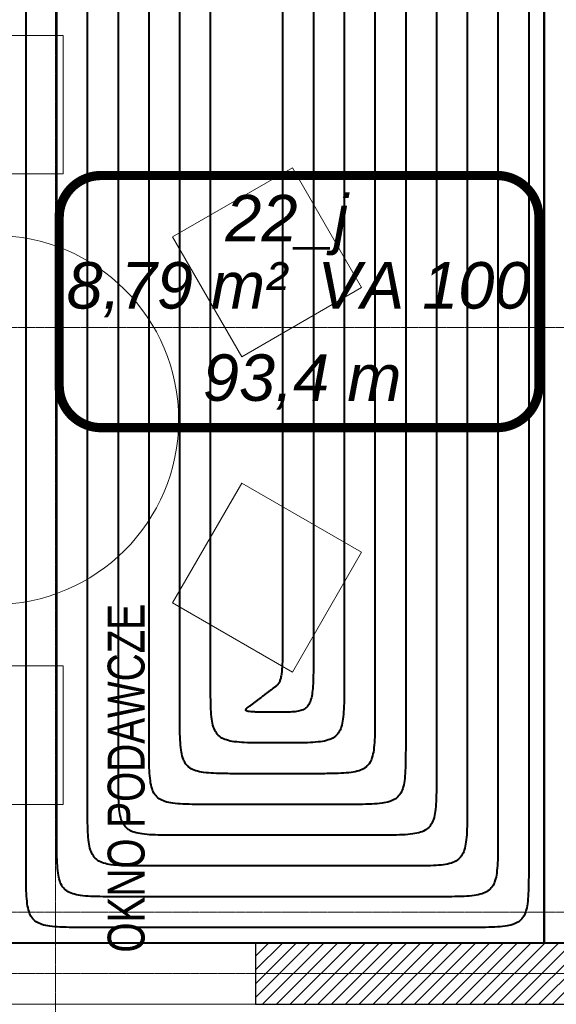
# Model space of a CAD drawing. Header units: millimetres. Extents: x 49908 to 79848, y -11883 to -3092.
# Tile 137 of 222: x 69479 to 69653, y -5847 to -5526. Entities that reach past the tile are written whole.
import ezdxf
from ezdxf.enums import TextEntityAlignment as Align
from ezdxf.lldxf.tags import DXFTag

# ---------------------------------------------------------------- set-up
doc = ezdxf.new("R2010")
doc.units = ezdxf.units.MM
doc.linetypes.add('DASHDOT', pattern=[1, 0.5, -0.25, 0, -0.25])
for name, color, linetype, lineweight in [('A wyp ruchome', 9, 'Continuous', 9), ('A_CIENKA', 9, 'Continuous', 9), ('A_HATCH', 9, 'Continuous', 9), ('A_MUROWANE', 9, 'Continuous', 25), ('A_OSIE', 9, 'DASHDOT', 9), ('\x9dciany', 9, 'Continuous', 9)]:
    doc.layers.add(name, color=color, linetype=linetype, lineweight=lineweight)
doc.layers.add('IS_Ogrzewanie_płaszczyznowe', color=7, linetype='SOLID', true_color=0xac00e6)
doc.layers.add('IS_Ogrzewanie_płaszczyznowe_-_opis', color=7, linetype='SOLID', true_color=0xf000f0)
doc.layers.add('IS_Rys.pętli_o.p._Powrót', color=7, linetype='DASH', lineweight=13, true_color=0x4c9a5f)
doc.layers.add('IS_Rys.pętli_o.p._Zasilanie', color=7, linetype='SOLID', lineweight=13, true_color=0xff8c1a)
doc.styles.add('Arial CE', font='arial.ttf')
tags = doc.linetypes.add('DASH', pattern=[15, 10, -5]).pattern_tags.tags
tags[6:7] = [DXFTag(74, 4), DXFTag(75, 0), DXFTag(340, '0'), DXFTag(46, 0.0), DXFTag(50, 0.0), DXFTag(44, 0.0), DXFTag(45, 0.0)]
tags[4:5] = [DXFTag(74, 4), DXFTag(75, 0), DXFTag(340, '0'), DXFTag(46, 0.0), DXFTag(50, 0.0), DXFTag(44, 0.0), DXFTag(45, 0.0)]
tags = doc.linetypes.add('SOLID', pattern=[10, 10, 0]).pattern_tags.tags
tags[6:7] = [DXFTag(74, 4), DXFTag(75, 0), DXFTag(340, '0'), DXFTag(46, 0.0), DXFTag(50, 0.0), DXFTag(44, 0.0), DXFTag(45, 0.0)]
tags[4:5] = [DXFTag(74, 4), DXFTag(75, 0), DXFTag(340, '0'), DXFTag(46, 0.0), DXFTag(50, 0.0), DXFTag(44, 0.0), DXFTag(45, 0.0)]

msp = doc.modelspace()

# ---------------------------------------------------------------- hatches: boundary and pattern name
at = {"layer": 'A_HATCH', "transparency": 33554687}
h = msp.add_hatch(dxfattribs=at)
h.set_pattern_fill('ANSI31', color=256, angle=360)
h.set_pattern_definition([(45, (16000, 0), (-2.24506403, 2.24506403), [])])
h.paths.add_polyline_path([(69100.47, -6009.74), (69080.47, -6009.74), (69080.47, -6426.63), (69100.47, -6426.63)])
h.paths.add_polyline_path([(69100.47, -5426.63), (69080.47, -5426.63), (69080.47, -5486.63), (68700.47, -5486.63), (68700.47, -5439.13), (68680.47, -5439.13), (68680.47, -5566.63), (68700.47, -5566.63), (68700.47, -5506.63), (69080.47, -5506.63), (69080.47, -5566.63), (69100.47, -5566.63)])
h.paths.add_polyline_path([(69100.47, -4926.63), (69042.97, -4926.63), (69042.97, -4946.63), (69080.47, -4946.63), (69080.47, -5326.63), (69100.47, -5326.63)])
h.paths.add_polyline_path([(68942.97, -4926.63), (68837.97, -4926.63), (68837.97, -4946.63), (68942.97, -4946.63)])
h.paths.add_polyline_path([(69695.47, -5826.63), (69555.47, -5826.63), (69555.47, -5846.63), (69670.47, -5846.63), (69670.47, -6026.63), (69690.47, -6026.63), (69690.47, -5846.63), (69695.47, -5846.63)])
h.paths.add_polyline_path([(69690.47, -6026.63), (69670.47, -6026.63), (69670.47, -6126.63), (69690.47, -6126.63)])
h.paths.add_polyline_path([(69690.47, -6126.63), (69670.47, -6126.63), (69670.47, -6181.63), (69690.47, -6181.63)])
h.paths.add_polyline_path([(69940.47, -5826.63), (69790.47, -5826.63), (69790.47, -5846.63), (69940.47, -5846.63)])
h.paths.add_polyline_path([(69940.47, -5826.63), (69940.47, -5846.63)], flags=17)
h.paths.add_polyline_path([(69790.47, -5826.63), (69785.47, -5826.63), (69785.47, -5846.63), (69790.47, -5846.63)])
h.paths.add_polyline_path([(69325.47, -5826.63), (69325.47, -5846.63), (69465.47, -5846.63), (69465.47, -5826.63)])
h.paths.add_polyline_path([(69300.47, -5851.63), (69280.47, -5851.63), (69280.47, -5966.63), (69290.47, -5966.63), (69300.47, -5966.63)])
h.paths.add_polyline_path([(69300.47, -5439.13), (69280.47, -5439.13), (69280.47, -5813.63), (69300.47, -5813.63)])
h.paths.add_polyline_path([(69280.47, -5014.13), (69300.47, -5014.13), (69300.47, -4926.63), (69280.47, -4926.63)])
h.paths.add_polyline_path([(69300.47, -5039.13), (69280.47, -5039.13), (69280.47, -5414.13), (69300.47, -5414.13)])
h.paths.add_polyline_path([(68700.47, -5839.13), (68680.47, -5839.13), (68680.47, -5909.74), (68700.47, -5909.74)])
h.paths.add_polyline_path([(68700.47, -5814.13), (68700.47, -5826.63), (69080.47, -5826.63), (69080.47, -5909.74), (69100.47, -5909.74), (69100.47, -5666.63), (69080.47, -5666.63), (69080.47, -5806.63), (68700.47, -5806.63), (68700.47, -5666.63), (68680.47, -5666.63), (68680.47, -5814.13)])
h.paths.add_polyline_path([(68680.47, -5014.13), (68700.47, -5014.13), (68700.47, -4946.63), (68737.97, -4946.63), (68737.97, -4926.63), (68680.47, -4926.63)])
h.paths.add_polyline_path([(68700.47, -5039.13), (68680.47, -5039.13), (68680.47, -5314.13), (68700.47, -5314.13)])

# ---------------------------------------------------------------- linework, layer by layer
at = {"layer": 'A wyp ruchome'}
for points in [[(69492.97, -5576.63), (69447.97, -5576.63), (69447.97, -5531.63), (69492.97, -5531.63), (69492.97, -5576.63)], [(69551, -5636.11), (69528.5, -5597.14), (69567.47, -5574.64), (69589.97, -5613.61), (69551, -5636.11)], [(69528.5, -5716.11), (69551, -5677.14), (69589.97, -5699.64), (69567.47, -5738.61), (69528.5, -5716.11)], [(69447.97, -5736.63), (69492.97, -5736.63), (69492.97, -5781.63), (69447.97, -5781.63), (69447.97, -5736.63)]]:
    msp.add_lwpolyline(points, close=True, dxfattribs=at)
msp.add_circle((69470.47, -5656.63), 60, dxfattribs=at)
at = {"layer": 'A_CIENKA'}
for p, q in [((69465.47, -5826.63), (69555.47, -5826.63)), ((69555.47, -5846.63), (69465.41, -5846.63))]:
    msp.add_line(p, q, dxfattribs=at)
at = {"layer": 'A_MUROWANE'}
msp.add_lwpolyline([(69555.47, -5846.63), (69670.47, -5846.63), (69670.47, -6181.63), (69690.47, -6181.63), (69690.47, -5846.63), (69695.47, -5846.63), (69695.47, -5826.63), (69555.47, -5826.63)], close=True, dxfattribs=at)
at = {"layer": 'A_OSIE', "ltscale": 0.3, "transparency": 33554559}
for p, q in [((69490.47, -3902.99), (69490.47, -7140.05)), ((70341.81, -5626.63), (67440.85, -5626.63)), ((70341.81, -5816.63), (67440.85, -5816.63)), ((70344.5, -5826.63), (67440.85, -5826.63)), ((70341.81, -5836.63), (67440.85, -5836.63))]:
    msp.add_line(p, q, dxfattribs=at)
at = {"layer": 'IS_Ogrzewanie_płaszczyznowe', "lineweight": 40}
for p, q in [((69649.29, -5319.97), (69649.29, -5826.65)), ((69649.29, -5826.65), (69649.29, -5319.97)), ((69475.86, -5826.65), (69649.29, -5826.65)), ((69649.29, -5826.65), (69682.39, -5826.65))]:
    msp.add_line(p, q, dxfattribs=at)
at = {"layer": 'IS_Ogrzewanie_płaszczyznowe_-_opis'}
msp.add_lwpolyline([(69505.29, -5659.15, 3, 3, 0), (69633.96, -5659.15, 3, 3, 0.414214), (69647.62, -5645.48, 3, 3, 0), (69647.62, -5590.81, 3, 3, 0.414214), (69633.96, -5577.15, 3, 3, 0), (69505.29, -5577.15, 3, 3, 0.414214), (69491.62, -5590.81, 3, 3, 0), (69491.62, -5645.48, 3, 3, 0.414214), (69505.29, -5659.15, 3, 3, 0)], format="xyseb", dxfattribs=at)
at = {"layer": 'IS_Rys.pętli_o.p._Powrót', "lineweight": 40}
for points, knots in [([(69644.29, -5366.16), (69644.29, -5369.54), (69644.29, -5382.19), (69644.29, -5408.69), (69644.29, -5448.94), (69644.29, -5499), (69644.29, -5554.95), (69644.29, -5612.86), (69644.29, -5668.81), (69644.29, -5718.87), (69644.29, -5759.11), (69644.29, -5785.61), (69644.29, -5798.27), (69644.29, -5801.65)], [0, 0, 0, 0, 0.101429, 0.37954, 0.795071, 1.30876, 1.881342, 2.473556, 3.046138, 3.559826, 3.975357, 4.253469, 4.354898, 4.354898, 4.354898, 4.354898]), ([(69480.86, -5801.65), (69480.86, -5798.42), (69480.86, -5786.35), (69480.86, -5761.07), (69480.86, -5722.67), (69480.86, -5674.91), (69480.86, -5621.53), (69480.86, -5566.28), (69480.86, -5512.9), (69480.86, -5465.13), (69480.86, -5426.74), (69480.86, -5401.45), (69480.86, -5389.38), (69480.86, -5386.16)], [0, 0, 0, 0, 0.096771, 0.36211, 0.758558, 1.248654, 1.794941, 2.359957, 2.906243, 3.39634, 3.792788, 4.058127, 4.154897, 4.154897, 4.154897, 4.154897]), ([(69624.29, -5386.16), (69624.29, -5389.23), (69624.29, -5400.72), (69624.29, -5424.78), (69624.29, -5461.33), (69624.29, -5506.79), (69624.29, -5557.6), (69624.29, -5610.2), (69624.29, -5661.01), (69624.29, -5706.47), (69624.29, -5743.02), (69624.29, -5767.09), (69624.29, -5778.58), (69624.29, -5781.65)], [0, 0, 0, 0, 0.092113, 0.344679, 0.722044, 1.188549, 1.70854, 2.246358, 2.766348, 3.232854, 3.610218, 3.862785, 3.954898, 3.954898, 3.954898, 3.954898]), ([(69500.86, -5781.65), (69500.86, -5778.73), (69500.86, -5767.82), (69500.86, -5744.97), (69500.86, -5710.27), (69500.86, -5667.11), (69500.86, -5618.87), (69500.86, -5568.93), (69500.86, -5520.69), (69500.86, -5477.53), (69500.86, -5442.83), (69500.86, -5419.98), (69500.86, -5409.07), (69500.86, -5406.16)], [0, 0, 0, 0, 0.087454, 0.327249, 0.68553, 1.128444, 1.622138, 2.132759, 2.626453, 3.069368, 3.427649, 3.667443, 3.754897, 3.754897, 3.754897, 3.754897]), ([(69604.29, -5406.16), (69604.29, -5408.92), (69604.29, -5419.24), (69604.29, -5440.88), (69604.29, -5473.73), (69604.29, -5514.59), (69604.29, -5560.26), (69604.29, -5607.54), (69604.29, -5653.21), (69604.29, -5694.07), (69604.29, -5726.93), (69604.29, -5748.56), (69604.29, -5758.89), (69604.29, -5761.65)], [0, 0, 0, 0, 0.082796, 0.309818, 0.649016, 1.068339, 1.535737, 2.01916, 2.486559, 2.905882, 3.245079, 3.472101, 3.554898, 3.554898, 3.554898, 3.554898]), ([(69520.86, -5761.65), (69520.86, -5759.04), (69520.86, -5749.3), (69520.86, -5728.88), (69520.86, -5697.88), (69520.86, -5659.31), (69520.86, -5616.21), (69520.86, -5571.59), (69520.86, -5528.49), (69520.86, -5489.93), (69520.86, -5458.92), (69520.86, -5438.51), (69520.86, -5428.76), (69520.86, -5426.16)], [0, 0, 0, 0, 0.078138, 0.292388, 0.612502, 1.008234, 1.449336, 1.905562, 2.346664, 2.742395, 3.06251, 3.276759, 3.354897, 3.354897, 3.354897, 3.354897]), ([(69584.29, -5426.16), (69584.29, -5428.61), (69584.29, -5437.77), (69584.29, -5456.97), (69584.29, -5486.13), (69584.29, -5522.39), (69584.29, -5562.92), (69584.29, -5604.88), (69584.29, -5645.41), (69584.29, -5681.68), (69584.29, -5710.83), (69584.29, -5730.03), (69584.29, -5739.2), (69584.29, -5741.65)], [0, 0, 0, 0, 0.07348, 0.274957, 0.575988, 0.948128, 1.362935, 1.791963, 2.206769, 2.578909, 2.87994, 3.081418, 3.154898, 3.154898, 3.154898, 3.154898]), ([(69540.86, -5741.65), (69540.86, -5739.35), (69540.86, -5730.77), (69540.86, -5712.79), (69540.86, -5685.48), (69540.86, -5651.51), (69540.86, -5613.55), (69540.86, -5574.25), (69540.86, -5536.29), (69540.86, -5502.32), (69540.86, -5475.02), (69540.86, -5457.04), (69540.86, -5448.45), (69540.86, -5446.16)], [0, 0, 0, 0, 0.068822, 0.257527, 0.539474, 0.888023, 1.276533, 1.678364, 2.066874, 2.415423, 2.697371, 2.886076, 2.954897, 2.954897, 2.954897, 2.954897]), ([(69564.29, -5446.16), (69564.29, -5448.3), (69564.29, -5456.3), (69564.29, -5473.06), (69564.29, -5498.52), (69564.29, -5530.19), (69564.29, -5565.58), (69564.29, -5602.22), (69564.29, -5637.61), (69564.29, -5669.28), (69564.29, -5694.74), (69564.29, -5711.5), (69564.29, -5719.51), (69564.29, -5721.65)], [0, 0, 0, 0, 0.064164, 0.240096, 0.50296, 0.827918, 1.190132, 1.564765, 1.926979, 2.251937, 2.514801, 2.690734, 2.754897, 2.754897, 2.754897, 2.754897]), ([(69564.29, -5721.65), (69564.29, -5723.31), (69564.29, -5726.33), (69564.28, -5730.44), (69564.24, -5733.78), (69564.15, -5736.42), (69564.01, -5738.48), (69563.8, -5740.06), (69563.48, -5741.27), (69563.05, -5742.2), (69562.46, -5742.92), (69561.74, -5743.55), (69561.21, -5743.94), (69560.93, -5744.15)], [0, 0, 0, 0, 0.0497558, 0.090609, 0.1235764, 0.1496825, 0.1699701, 0.1855237, 0.1975114, 0.2072309, 0.2160636, 0.2252551, 0.2357574, 0.2357574, 0.2357574, 0.2357574]), ([(69560.86, -5761.65), (69559.2, -5761.65), (69556.18, -5761.65), (69552.08, -5761.57), (69548.77, -5761.33), (69546.14, -5760.82), (69544.08, -5759.91), (69542.59, -5758.42), (69541.68, -5756.36), (69541.18, -5753.74), (69540.93, -5750.43), (69540.85, -5746.32), (69540.86, -5743.3), (69540.86, -5741.65)], [0, 0, 0, 0, 0.0497373, 0.0904721, 0.1232039, 0.1491999, 0.1703704, 0.1897083, 0.2108788, 0.2368747, 0.2696066, 0.3103414, 0.3600787, 0.3600787, 0.3600787, 0.3600787]), ([(69584.29, -5741.65), (69584.29, -5743.3), (69584.29, -5746.32), (69584.22, -5750.43), (69583.97, -5753.74), (69583.47, -5756.36), (69582.55, -5758.42), (69581.06, -5759.91), (69579.01, -5760.82), (69576.38, -5761.33), (69573.07, -5761.57), (69568.96, -5761.65), (69565.95, -5761.65), (69564.29, -5761.65)], [0, 0, 0, 0, 0.0497373, 0.0904721, 0.1232039, 0.1491998, 0.1703704, 0.1897083, 0.2108788, 0.2368747, 0.2696065, 0.3103414, 0.3600787, 0.3600787, 0.3600787, 0.3600787]), ([(69560.93, -5744.15), (69560.91, -5744.17), (69560.81, -5744.24), (69560.6, -5744.39), (69560.29, -5744.62), (69559.91, -5744.91), (69559.48, -5745.23), (69559.03, -5745.56), (69558.6, -5745.88), (69558.21, -5746.17), (69557.9, -5746.4), (69557.7, -5746.55), (69557.6, -5746.63), (69557.57, -5746.65)], [0, 0, 0, 0, 0.00097513, 0.00364889, 0.0076438, 0.01258238, 0.01808717, 0.0237807, 0.02928549, 0.03422408, 0.03821898, 0.04089274, 0.04186788, 0.04186788, 0.04186788, 0.04186788]), ([(69540.86, -5781.65), (69539.2, -5781.65), (69536.18, -5781.65), (69532.08, -5781.57), (69528.77, -5781.33), (69526.14, -5780.82), (69524.08, -5779.91), (69522.59, -5778.42), (69521.68, -5776.36), (69521.18, -5773.74), (69520.93, -5770.43), (69520.85, -5766.32), (69520.86, -5763.3), (69520.86, -5761.65)], [0, 0, 0, 0, 0.0497373, 0.0904721, 0.1232039, 0.1491999, 0.1703704, 0.1897083, 0.2108788, 0.2368747, 0.2696066, 0.3103414, 0.3600787, 0.3600787, 0.3600787, 0.3600787]), ([(69564.29, -5761.65), (69564.26, -5761.65), (69564.16, -5761.65), (69563.96, -5761.65), (69563.64, -5761.65), (69563.24, -5761.65), (69562.8, -5761.65), (69562.35, -5761.65), (69561.9, -5761.65), (69561.51, -5761.65), (69561.19, -5761.65), (69560.98, -5761.65), (69560.88, -5761.65), (69560.86, -5761.65)], [0, 0, 0, 0, 0.00079976, 0.00299265, 0.00626908, 0.01031947, 0.01483424, 0.0195038, 0.02401857, 0.02806896, 0.0313454, 0.03353828, 0.03433804, 0.03433804, 0.03433804, 0.03433804]), ([(69604.29, -5761.65), (69604.29, -5763.3), (69604.29, -5766.32), (69604.22, -5770.43), (69603.97, -5773.74), (69603.47, -5776.36), (69602.55, -5778.42), (69601.06, -5779.91), (69599.01, -5780.82), (69596.38, -5781.33), (69593.07, -5781.57), (69588.96, -5781.65), (69585.95, -5781.65), (69584.29, -5781.65)], [0, 0, 0, 0, 0.0497373, 0.0904721, 0.1232039, 0.1491998, 0.1703704, 0.1897083, 0.2108788, 0.2368747, 0.2696065, 0.3103414, 0.3600787, 0.3600787, 0.3600787, 0.3600787]), ([(69520.86, -5801.65), (69519.2, -5801.65), (69516.18, -5801.65), (69512.08, -5801.57), (69508.77, -5801.33), (69506.14, -5800.82), (69504.08, -5799.91), (69502.59, -5798.42), (69501.68, -5796.36), (69501.18, -5793.74), (69500.93, -5790.43), (69500.85, -5786.32), (69500.86, -5783.3), (69500.86, -5781.65)], [0, 0, 0, 0, 0.0497373, 0.0904721, 0.1232039, 0.1491999, 0.1703704, 0.1897083, 0.2108788, 0.2368747, 0.2696066, 0.3103414, 0.3600787, 0.3600787, 0.3600787, 0.3600787]), ([(69584.29, -5781.65), (69583.95, -5781.65), (69582.69, -5781.65), (69580.05, -5781.65), (69576.03, -5781.65), (69571.04, -5781.65), (69565.46, -5781.65), (69559.69, -5781.65), (69554.11, -5781.65), (69549.11, -5781.65), (69545.1, -5781.65), (69542.46, -5781.65), (69541.19, -5781.65), (69540.86, -5781.65)], [0, 0, 0, 0, 0.0101161, 0.0378537, 0.0792969, 0.1305298, 0.1876366, 0.2467014, 0.3038082, 0.3550412, 0.3964844, 0.424222, 0.434338, 0.434338, 0.434338, 0.434338]), ([(69624.29, -5781.65), (69624.29, -5783.3), (69624.29, -5786.32), (69624.22, -5790.43), (69623.97, -5793.74), (69623.47, -5796.36), (69622.55, -5798.42), (69621.06, -5799.91), (69619.01, -5800.82), (69616.38, -5801.33), (69613.07, -5801.57), (69608.96, -5801.65), (69605.95, -5801.65), (69604.29, -5801.65)], [0, 0, 0, 0, 0.0497373, 0.0904721, 0.1232039, 0.1491998, 0.1703704, 0.1897083, 0.2108788, 0.2368747, 0.2696065, 0.3103414, 0.3600787, 0.3600787, 0.3600787, 0.3600787]), ([(69500.86, -5821.65), (69499.2, -5821.65), (69496.18, -5821.65), (69492.08, -5821.57), (69488.77, -5821.33), (69486.14, -5820.82), (69484.08, -5819.91), (69482.59, -5818.42), (69481.68, -5816.36), (69481.18, -5813.74), (69480.93, -5810.43), (69480.85, -5806.32), (69480.86, -5803.3), (69480.86, -5801.65)], [0, 0, 0, 0, 0.0497373, 0.0904721, 0.1232039, 0.1491999, 0.1703704, 0.1897083, 0.2108788, 0.2368747, 0.2696066, 0.3103414, 0.3600787, 0.3600787, 0.3600787, 0.3600787]), ([(69604.29, -5801.65), (69603.64, -5801.65), (69601.22, -5801.65), (69596.14, -5801.65), (69588.43, -5801.65), (69578.84, -5801.65), (69568.12, -5801.65), (69557.03, -5801.65), (69546.31, -5801.65), (69536.72, -5801.65), (69529.01, -5801.65), (69523.93, -5801.65), (69521.5, -5801.65), (69520.86, -5801.65)], [0, 0, 0, 0, 0.0194324, 0.0727147, 0.1523247, 0.2507402, 0.360439, 0.473899, 0.5835978, 0.6820134, 0.7616234, 0.8149057, 0.834338, 0.834338, 0.834338, 0.834338]), ([(69644.29, -5801.65), (69644.29, -5803.3), (69644.29, -5806.32), (69644.22, -5810.43), (69643.97, -5813.74), (69643.47, -5816.36), (69642.55, -5818.42), (69641.06, -5819.91), (69639.01, -5820.82), (69636.38, -5821.33), (69633.07, -5821.57), (69628.96, -5821.65), (69625.95, -5821.65), (69624.29, -5821.65)], [0, 0, 0, 0, 0.0497373, 0.0904721, 0.1232039, 0.1491998, 0.1703704, 0.1897083, 0.2108788, 0.2368747, 0.2696065, 0.3103414, 0.3600787, 0.3600787, 0.3600787, 0.3600787]), ([(69624.29, -5821.65), (69623.33, -5821.65), (69619.75, -5821.65), (69612.24, -5821.65), (69600.83, -5821.65), (69586.64, -5821.65), (69570.78, -5821.65), (69554.37, -5821.65), (69538.51, -5821.65), (69524.32, -5821.65), (69512.91, -5821.65), (69505.4, -5821.65), (69501.82, -5821.65), (69500.86, -5821.65)], [0, 0, 0, 0, 0.028749, 0.107576, 0.225352, 0.370951, 0.533241, 0.701097, 0.863387, 1.008986, 1.126762, 1.205589, 1.234338, 1.234338, 1.234338, 1.234338])]:
    msp.add_open_spline(points, degree=3, knots=knots, dxfattribs=at)
at = {"layer": 'IS_Rys.pętli_o.p._Zasilanie', "lineweight": 40}
for points, knots in [([(69634.29, -5376.16), (69634.29, -5379.38), (69634.29, -5391.45), (69634.29, -5416.74), (69634.29, -5455.13), (69634.29, -5502.9), (69634.29, -5556.28), (69634.29, -5611.53), (69634.29, -5664.91), (69634.29, -5712.67), (69634.29, -5751.07), (69634.29, -5776.35), (69634.29, -5788.42), (69634.29, -5791.65)], [0, 0, 0, 0, 0.096771, 0.36211, 0.758558, 1.248654, 1.794941, 2.359957, 2.906243, 3.39634, 3.792788, 4.058127, 4.154898, 4.154898, 4.154898, 4.154898]), ([(69490.86, -5791.65), (69490.86, -5788.58), (69490.86, -5777.09), (69490.86, -5753.02), (69490.86, -5716.47), (69490.86, -5671.01), (69490.86, -5620.2), (69490.86, -5567.6), (69490.86, -5516.79), (69490.86, -5471.33), (69490.86, -5434.78), (69490.86, -5410.72), (69490.86, -5399.23), (69490.86, -5396.16)], [0, 0, 0, 0, 0.092113, 0.344679, 0.722044, 1.188549, 1.708539, 2.246358, 2.766348, 3.232854, 3.610218, 3.862785, 3.954897, 3.954897, 3.954897, 3.954897]), ([(69614.29, -5396.16), (69614.29, -5399.07), (69614.29, -5409.98), (69614.29, -5432.83), (69614.29, -5467.53), (69614.29, -5510.69), (69614.29, -5558.93), (69614.29, -5608.87), (69614.29, -5657.11), (69614.29, -5700.27), (69614.29, -5734.97), (69614.29, -5757.82), (69614.29, -5768.73), (69614.29, -5771.65)], [0, 0, 0, 0, 0.087454, 0.327249, 0.68553, 1.128444, 1.622138, 2.132759, 2.626454, 3.069368, 3.427649, 3.667443, 3.754898, 3.754898, 3.754898, 3.754898]), ([(69510.86, -5771.65), (69510.86, -5768.89), (69510.86, -5758.56), (69510.86, -5736.93), (69510.86, -5704.07), (69510.86, -5663.21), (69510.86, -5617.54), (69510.86, -5570.26), (69510.86, -5524.59), (69510.86, -5483.73), (69510.86, -5450.88), (69510.86, -5429.24), (69510.86, -5418.92), (69510.86, -5416.16)], [0, 0, 0, 0, 0.082796, 0.309818, 0.649016, 1.068339, 1.535737, 2.01916, 2.486559, 2.905882, 3.245079, 3.472101, 3.554897, 3.554897, 3.554897, 3.554897]), ([(69594.29, -5416.16), (69594.29, -5418.76), (69594.29, -5428.51), (69594.29, -5448.92), (69594.29, -5479.93), (69594.29, -5518.49), (69594.29, -5561.59), (69594.29, -5606.21), (69594.29, -5649.31), (69594.29, -5687.88), (69594.29, -5718.88), (69594.29, -5739.3), (69594.29, -5749.04), (69594.29, -5751.65)], [0, 0, 0, 0, 0.078138, 0.292388, 0.612502, 1.008234, 1.449336, 1.905562, 2.346664, 2.742396, 3.06251, 3.276759, 3.354898, 3.354898, 3.354898, 3.354898]), ([(69530.86, -5751.65), (69530.86, -5749.2), (69530.86, -5740.03), (69530.86, -5720.83), (69530.86, -5691.68), (69530.86, -5655.41), (69530.86, -5614.88), (69530.86, -5572.92), (69530.86, -5532.39), (69530.86, -5496.13), (69530.86, -5466.97), (69530.86, -5447.77), (69530.86, -5438.61), (69530.86, -5436.16)], [0, 0, 0, 0, 0.07348, 0.274957, 0.575988, 0.948128, 1.362935, 1.791963, 2.206769, 2.578909, 2.87994, 3.081417, 3.154897, 3.154897, 3.154897, 3.154897]), ([(69574.29, -5436.16), (69574.29, -5438.45), (69574.29, -5447.04), (69574.29, -5465.02), (69574.29, -5492.32), (69574.29, -5526.29), (69574.29, -5564.25), (69574.29, -5603.55), (69574.29, -5641.51), (69574.29, -5675.48), (69574.29, -5702.79), (69574.29, -5720.77), (69574.29, -5729.35), (69574.29, -5731.65)], [0, 0, 0, 0, 0.068822, 0.257527, 0.539474, 0.888023, 1.276533, 1.678364, 2.066874, 2.415423, 2.697371, 2.886076, 2.954898, 2.954898, 2.954898, 2.954898]), ([(69574.29, -5731.65), (69574.29, -5733.3), (69574.29, -5736.32), (69574.25, -5740.42), (69574.11, -5743.72), (69573.81, -5746.31), (69573.31, -5748.3), (69572.5, -5749.8), (69571.27, -5750.79), (69569.68, -5751.33), (69567.72, -5751.57), (69565.31, -5751.65), (69563.55, -5751.65), (69562.57, -5751.65)], [0, 0, 0, 0, 0.0497371, 0.090463, 0.123113, 0.1487154, 0.16854, 0.1843877, 0.1988447, 0.2147268, 0.2340417, 0.2579212, 0.2870598, 0.2870598, 0.2870598, 0.2870598]), ([(69562.57, -5751.65), (69561.6, -5751.65), (69559.84, -5751.65), (69557.46, -5751.64), (69555.59, -5751.6), (69554.18, -5751.55), (69553.19, -5751.43), (69552.58, -5751.33), (69552.21, -5751.01), (69552.42, -5750.59), (69552.82, -5750.22), (69553.45, -5749.71), (69553.94, -5749.35), (69554.22, -5749.15)], [0, 0, 0, 0, 0.029113, 0.0527931, 0.0714198, 0.0853807, 0.0950892, 0.101054, 0.1042757, 0.1076059, 0.1131804, 0.1212191, 0.1315605, 0.1315605, 0.1315605, 0.1315605]), ([(69554.22, -5749.15), (69554.24, -5749.13), (69554.34, -5749.05), (69554.54, -5748.9), (69554.85, -5748.67), (69555.24, -5748.38), (69555.67, -5748.06), (69556.12, -5747.73), (69556.55, -5747.41), (69556.94, -5747.12), (69557.25, -5746.89), (69557.45, -5746.74), (69557.55, -5746.67), (69557.57, -5746.65)], [0, 0, 0, 0, 0.00097513, 0.00364889, 0.0076438, 0.01258238, 0.01808717, 0.0237807, 0.02928549, 0.03422408, 0.03821898, 0.04089274, 0.04186788, 0.04186788, 0.04186788, 0.04186788]), ([(69550.86, -5771.65), (69549.2, -5771.65), (69546.18, -5771.65), (69542.08, -5771.57), (69538.77, -5771.33), (69536.14, -5770.82), (69534.08, -5769.91), (69532.59, -5768.42), (69531.68, -5766.36), (69531.18, -5763.74), (69530.93, -5760.43), (69530.85, -5756.32), (69530.86, -5753.3), (69530.86, -5751.65)], [0, 0, 0, 0, 0.0497373, 0.0904721, 0.1232039, 0.1491999, 0.1703704, 0.1897083, 0.2108788, 0.2368747, 0.2696066, 0.3103414, 0.3600787, 0.3600787, 0.3600787, 0.3600787]), ([(69594.29, -5751.65), (69594.29, -5753.3), (69594.29, -5756.32), (69594.22, -5760.43), (69593.97, -5763.74), (69593.47, -5766.36), (69592.55, -5768.42), (69591.06, -5769.91), (69589.01, -5770.82), (69586.38, -5771.33), (69583.07, -5771.57), (69578.96, -5771.65), (69575.95, -5771.65), (69574.29, -5771.65)], [0, 0, 0, 0, 0.0497373, 0.0904721, 0.1232039, 0.1491998, 0.1703704, 0.1897083, 0.2108788, 0.2368747, 0.2696065, 0.3103414, 0.3600787, 0.3600787, 0.3600787, 0.3600787]), ([(69530.86, -5791.65), (69529.2, -5791.65), (69526.18, -5791.65), (69522.08, -5791.57), (69518.77, -5791.33), (69516.14, -5790.82), (69514.08, -5789.91), (69512.59, -5788.42), (69511.68, -5786.36), (69511.18, -5783.74), (69510.93, -5780.43), (69510.85, -5776.32), (69510.86, -5773.3), (69510.86, -5771.65)], [0, 0, 0, 0, 0.0497373, 0.0904721, 0.1232039, 0.1491999, 0.1703704, 0.1897083, 0.2108788, 0.2368747, 0.2696066, 0.3103414, 0.3600787, 0.3600787, 0.3600787, 0.3600787]), ([(69574.29, -5771.65), (69574.11, -5771.65), (69573.43, -5771.65), (69572, -5771.65), (69569.84, -5771.65), (69567.14, -5771.65), (69564.13, -5771.65), (69561.02, -5771.65), (69558.01, -5771.65), (69555.31, -5771.65), (69553.15, -5771.65), (69551.72, -5771.65), (69551.04, -5771.65), (69550.86, -5771.65)], [0, 0, 0, 0, 0.0054579, 0.0204232, 0.042783, 0.0704247, 0.1012354, 0.1331026, 0.1639134, 0.1915551, 0.2139149, 0.2288801, 0.234338, 0.234338, 0.234338, 0.234338]), ([(69614.29, -5771.65), (69614.29, -5773.3), (69614.29, -5776.32), (69614.22, -5780.43), (69613.97, -5783.74), (69613.47, -5786.36), (69612.55, -5788.42), (69611.06, -5789.91), (69609.01, -5790.82), (69606.38, -5791.33), (69603.07, -5791.57), (69598.96, -5791.65), (69595.95, -5791.65), (69594.29, -5791.65)], [0, 0, 0, 0, 0.0497373, 0.0904721, 0.1232039, 0.1491998, 0.1703704, 0.1897083, 0.2108788, 0.2368747, 0.2696065, 0.3103414, 0.3600787, 0.3600787, 0.3600787, 0.3600787]), ([(69510.86, -5811.65), (69509.2, -5811.65), (69506.18, -5811.65), (69502.08, -5811.57), (69498.77, -5811.33), (69496.14, -5810.82), (69494.08, -5809.91), (69492.59, -5808.42), (69491.68, -5806.36), (69491.18, -5803.74), (69490.93, -5800.43), (69490.85, -5796.32), (69490.86, -5793.3), (69490.86, -5791.65)], [0, 0, 0, 0, 0.0497373, 0.0904721, 0.1232039, 0.1491999, 0.1703704, 0.1897083, 0.2108788, 0.2368747, 0.2696066, 0.3103414, 0.3600787, 0.3600787, 0.3600787, 0.3600787]), ([(69594.29, -5791.65), (69593.8, -5791.65), (69591.96, -5791.65), (69588.1, -5791.65), (69582.23, -5791.65), (69574.94, -5791.65), (69566.79, -5791.65), (69558.36, -5791.65), (69550.21, -5791.65), (69542.91, -5791.65), (69537.05, -5791.65), (69533.19, -5791.65), (69531.35, -5791.65), (69530.86, -5791.65)], [0, 0, 0, 0, 0.0147742, 0.0552842, 0.1158108, 0.190635, 0.2740378, 0.3603002, 0.443703, 0.5185273, 0.5790539, 0.6195638, 0.634338, 0.634338, 0.634338, 0.634338]), ([(69634.29, -5791.65), (69634.29, -5793.3), (69634.29, -5796.32), (69634.22, -5800.43), (69633.97, -5803.74), (69633.47, -5806.36), (69632.55, -5808.42), (69631.06, -5809.91), (69629.01, -5810.82), (69626.38, -5811.33), (69623.07, -5811.57), (69618.96, -5811.65), (69615.95, -5811.65), (69614.29, -5811.65)], [0, 0, 0, 0, 0.0497373, 0.0904721, 0.1232039, 0.1491998, 0.1703704, 0.1897083, 0.2108788, 0.2368747, 0.2696065, 0.3103414, 0.3600787, 0.3600787, 0.3600787, 0.3600787]), ([(69614.29, -5811.65), (69613.49, -5811.65), (69610.48, -5811.65), (69604.19, -5811.65), (69594.63, -5811.65), (69582.74, -5811.65), (69569.45, -5811.65), (69555.7, -5811.65), (69542.41, -5811.65), (69530.52, -5811.65), (69520.96, -5811.65), (69514.67, -5811.65), (69511.66, -5811.65), (69510.86, -5811.65)], [0, 0, 0, 0, 0.024091, 0.090145, 0.188839, 0.310845, 0.44684, 0.587498, 0.723493, 0.845499, 0.944193, 1.010248, 1.034338, 1.034338, 1.034338, 1.034338])]:
    msp.add_open_spline(points, degree=3, knots=knots, dxfattribs=at)

# ---------------------------------------------------------------- texts
at = {"layer": 'IS_Ogrzewanie_płaszczyznowe_-_opis', "ltscale": 0.01, "char_height": 15.12}
for s, insert, attachment_point in [('\\fArial|b0|i1;22_j', (69565.62, -5603.15), 8), ('\\fArial|b0|i1;8,79 m²', (69565.62, -5605.31), 3), ('\\fArial|b0|i1;VA 100', (69575.62, -5605.31), 1), ('\\fArial|b0|i1;93,4 m', (69570.62, -5635.31), 2)]:
    msp.add_mtext(s, dxfattribs=dict(at, insert=insert, attachment_point=attachment_point))
at = {"layer": '\x9dciany', "linetype": 'Continuous', "lineweight": 35, "style": 'Arial CE', "width": 0.751571}
msp.add_text('OKNO PODAWCZE', height=12, rotation=90, dxfattribs=at).set_placement((69519.38, -5829.82), (69519.38, -5716.42), align=Align.FIT)

doc.saveas('drawing.dxf')
